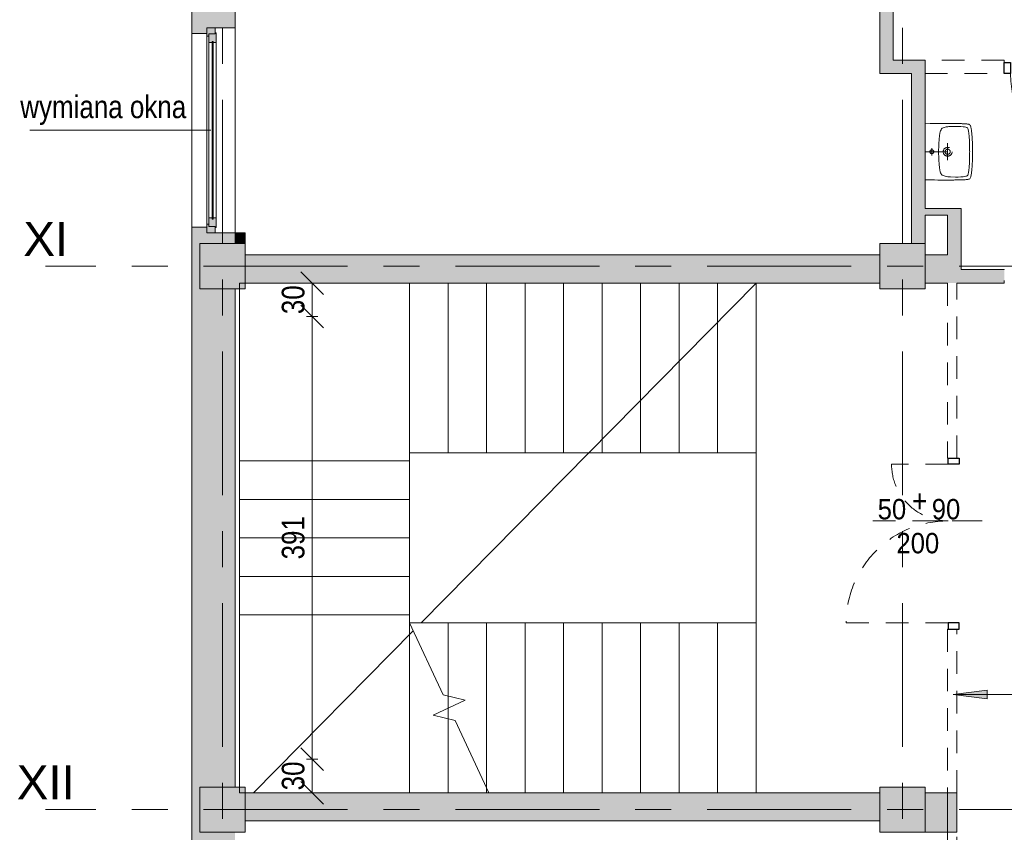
# Model space of a CAD drawing. Header units: centimetres. Extents: x -8590 to 14779, y -8842 to 3760.
# Tile 9 of 28: x 10943 to 11812, y 1348 to 2066. Entities that reach past the tile are written whole.
import ezdxf

# ---------------------------------------------------------------- set-up
doc = ezdxf.new("R2010")
doc.units = ezdxf.units.CM
for name, pattern in [('Dash', [1200, 600, -600]), ('Oś', [222.25, 127, -31.75, 31.75, -31.75]), ('Wyburzenia', [35, 20, -15])]:
    doc.linetypes.add(name, pattern=pattern)
for name, color, linetype, lineweight in [('A-ANNO-DIMS', 211, 'Continuous', 13), ('A-ANNO-DIMS-100', 211, 'Continuous', 13), ('A-ANNO-NOTE', 131, 'Wyburzenia', 9), ('A-AREA', 32, 'Continuous', 13), ('A-DETL-GENF', 92, 'Continuous', 9), ('A-DETL-MEDM', 33, 'Continuous', 9), ('A-DOOR', 31, 'Wyburzenia', 9), ('A-FLOR', 192, 'Continuous', 13), ('A-GLAZ', 151, 'Continuous', 13), ('A-GLAZ-IDEN', 152, 'Continuous', 13), ('A-WALL', 113, 'Continuous', 13), ('A-WALL-PATT', 111, 'Continuous', 13), ('G-ANNO-TEXT', 231, 'Continuous', 13), ('P-SANR-FIXT', 6, 'Wyburzenia', 9), ('S-COLS', 52, 'Continuous', 13), ('S-GRID', 1, 'Continuous', 13), ('S-GRID-IDEN', 1, 'Continuous', 13), ('S-STRS', 31, 'Continuous', 13), ('S-STRS-MBND', 31, 'Continuous', 13)]:
    doc.layers.add(name, color=color, linetype=linetype, lineweight=lineweight)
doc.styles.add('Arial', font='arial.ttf', dxfattribs={"width": 0.9, "height": 18})
doc.styles.add('Arial Narrow', font='ARIALN.TTF', dxfattribs={"height": 20})
doc.styles.add('Arial Narrow_5', font='ARIALN.TTF', dxfattribs={"height": 0.2})
doc.styles.add('Arial Narrow_6', font='ARIALN.TTF', dxfattribs={"height": 20})
doc.styles.add('Arial_2', font='arial.ttf', dxfattribs={"height": 30})
doc.dimstyles.new('Diagonal_1_100__0__wewnętrzne_1', dxfattribs={"dimscale": 30.48, "dimtxt": 20.468619, "dimasz": 0.656168, "dimexe": 0.164042, "dimexo": 0.0625, "dimgap": 0.032808, "dimtad": 1, "dimdec": 0, "dimdsep": 46, "dimtxsty": 'Arial Narrow_6', "dimblk1": 'OBLIQUE', "dimblk2": 'OBLIQUE', "dimsah": 1, "dimcen": 0.09, "dimazin": 0, "dimtfac": 1, "dimtdec": 4, "dimtix": 1, "dimtmove": 0, "dimatfit": 3, "dimfxl": 0.164042, "dimfxlon": 1, "dimtvp": 1, "dimtolj": 1, "dimtzin": 0, "dimarcsym": 2})

# ---------------------------------------------------------------- blocks, each defined once
blk = doc.blocks.new('M_Concrete-Square-Column - 400 x 400mm-1512407-3_piętro I __3_90 m_ - wyburzenia i zamurowania')
at = {"layer": 'S-COLS', "lineweight": 9}
blk.add_hatch(color=253, dxfattribs=at).paths.add_polyline_path([(20, -20), (20, 20), (-20, 20), (-20, -20), (11, -20)], flags=0)
for p, q in [((20, 20), (-20, 20)), ((-20, 20), (-20, -20)), ((20, -20), (20, 20)), ((-20, -20), (20, -20))]:
    blk.add_line(p, q, dxfattribs=at)
blk = doc.blocks.new('DRZWI 2S - Drzwi 90_50-2575138-3_piętro I __3_90 m_ - wyburzenia i zamurowania')
at = {"layer": 'A-DETL-GENF', "color": 20, "linetype": 'Wyburzenia'}
for p, q in [((-55.5, 6.05), (-50, 6.05)), ((-55.5, -3.5), (-55.5, 6.05)), ((-50, 6.05), (-50, -3.5)), ((90, 6.05), (95.5, 6.05)), ((90, -3.5), (90, 6.05)), ((95.5, 6.05), (95.5, -3.5)), ((-50, -3.5), (-55.5, -3.5)), ((95.5, -3.5), (90, -3.5))]:
    blk.add_line(p, q, dxfattribs=at)
at = {"layer": 'A-DETL-MEDM', "color": 1, "linetype": 'Wyburzenia', "lineweight": 25}
for p, q in [((-55.5, -3.5), (-55.5, 6.05)), ((-55.5, 6.05), (-50, 6.05)), ((-50, 6.05), (-50, -3.5)), ((90, 6.05), (90, -3.5)), ((95.5, 6.05), (90, 6.05)), ((95.5, -3.5), (95.5, 6.05)), ((-50, -3.5), (-55.5, -3.5)), ((90, -3.5), (95.5, -3.5))]:
    blk.add_line(p, q, dxfattribs=at)
at = {"layer": 'A-DOOR', "color": 20}
blk.add_line((0, -26.5), (0, 26.5), dxfattribs=at)
at = {"layer": 'A-DOOR', "color": 10, "lineweight": 13}
for p, q in [((-50, -3.5), (-50, -53.5)), ((90, -3.5), (90, -93.5))]:
    blk.add_line(p, q, dxfattribs=at)
for centre, radius, start, end in [((-50, -3.5), 50, 270, 0), ((90, -3.5), 90, 180, 270)]:
    blk.add_arc(centre, radius, start, end, dxfattribs=at)
blk = doc.blocks.new('Umywalka koło Nova Pro - Pro 50-1205816-3_piętro I __3_90 m_ - wyburzenia i zamurowania')
at = {"layer": 'P-SANR-FIXT', "color": 20}
for p, q in [((-12, 43.37), (-11.92, 43.87)), ((-11.92, 43.87), (-11.82, 44.38)), ((-11.82, 44.38), (-11.71, 44.67)), ((-11.6, 44.96), (-11.79, 44.38)), ((-11.71, 44.67), (-11.6, 44.96)), ((-11.6, 44.96), (-11.26, 45.47)), ((-11.26, 45.47), (-11.6, 44.96)), ((-11.26, 45.47), (-10.8, 45.84)), ((-10.8, 45.84), (-11.26, 45.47)), ((-10.8, 45.84), (-10.24, 46.11)), ((-10.24, 46.11), (-10.8, 45.84)), ((-10.24, 46.11), (-9.61, 46.32)), ((-9.61, 46.32), (-10.24, 46.11)), ((-9.61, 46.32), (-8.94, 46.51)), ((-8.94, 46.51), (-9.61, 46.32)), ((-8.94, 46.51), (-8.25, 46.64)), ((-8.25, 46.64), (-8.94, 46.51)), ((-8.7, 43.34), (-8.51, 43.55)), ((-8.51, 43.55), (-8.03, 43.85)), ((-8.25, 46.64), (-7.5, 46.8)), ((-7.5, 46.8), (-8.25, 46.64)), ((-8.03, 43.85), (-7.53, 44.06)), ((-7.53, 44.06), (-6.97, 44.22)), ((-7.5, 46.8), (-6.73, 46.91)), ((-6.73, 46.91), (-7.5, 46.8)), ((-6.97, 44.22), (-5.88, 44.43)), ((-6.73, 46.91), (-5.93, 47.04)), ((-5.93, 47.04), (-6.73, 46.91)), ((-5.93, 47.04), (-5.1, 47.15)), ((-5.1, 47.15), (-5.93, 47.04)), ((-5.88, 44.43), (-3.64, 44.75)), ((-5.1, 47.15), (-4.2, 47.25)), ((-4.2, 47.25), (-5.1, 47.15)), ((-4.2, 47.25), (-3.27, 47.36)), ((-3.27, 47.36), (-4.2, 47.25)), ((-3.64, 44.75), (-1.4, 44.94)), ((-3.27, 47.36), (-2.28, 47.44)), ((-2.28, 47.44), (-3.27, 47.36)), ((-2.28, 47.44), (-1.24, 47.52)), ((-1.24, 47.52), (-2.28, 47.44)), ((-1.4, 44.94), (3.1, 45.18)), ((-1.24, 47.52), (-0.15, 47.63)), ((-0.15, 47.63), (-1.24, 47.52)), ((-0.15, 47.63), (1.05, 47.71)), ((1.05, 47.71), (-0.15, 47.63)), ((1.05, 47.71), (2.3, 47.76)), ((2.3, 47.76), (1.05, 47.71)), ((2.3, 47.76), (3.66, 47.84)), ((3.66, 47.84), (2.3, 47.76)), ((3.1, 45.18), (7.6, 45.31)), ((3.66, 47.84), (5.12, 47.89)), ((5.12, 47.89), (3.66, 47.84)), ((5.12, 47.89), (6.72, 47.95)), ((6.72, 47.95), (5.12, 47.89)), ((6.72, 47.95), (8.45, 47.97)), ((8.45, 47.97), (6.72, 47.95)), ((7.6, 45.31), (9.86, 45.39)), ((8.45, 47.97), (10.4, 48)), ((10.4, 48), (8.45, 47.97)), ((9.86, 45.39), (11.04, 45.42)), ((10.4, 48), (14.63, 48)), ((14.63, 48), (10.4, 48)), ((11.04, 45.42), (11.7, 45.42)), ((11.7, 45.42), (12.5, 45.44)), ((12.5, 45.44), (13.3, 45.42)), ((13.3, 45.42), (13.99, 45.42)), ((13.99, 45.42), (15.14, 45.39)), ((14.63, 48), (16.55, 47.97)), ((16.55, 47.97), (14.63, 48)), ((15.14, 45.39), (17.4, 45.31)), ((16.55, 47.97), (18.31, 47.95)), ((18.31, 47.95), (16.55, 47.97)), ((17.4, 45.31), (21.9, 45.18)), ((18.31, 47.95), (19.88, 47.89)), ((19.88, 47.89), (18.31, 47.95)), ((19.88, 47.89), (21.34, 47.84)), ((21.34, 47.84), (19.88, 47.89)), ((21.34, 47.84), (22.7, 47.76)), ((22.7, 47.76), (21.34, 47.84)), ((21.9, 45.18), (26.4, 44.94)), ((22.7, 47.76), (23.98, 47.71)), ((23.98, 47.71), (22.7, 47.76)), ((23.98, 47.71), (25.15, 47.63)), ((25.15, 47.63), (23.98, 47.71)), ((25.15, 47.63), (26.24, 47.52)), ((26.24, 47.52), (25.15, 47.63)), ((26.24, 47.52), (27.31, 47.44)), ((27.31, 47.44), (26.24, 47.52)), ((26.4, 44.94), (28.64, 44.75)), ((27.31, 47.44), (28.29, 47.36)), ((28.29, 47.36), (27.31, 47.44)), ((28.29, 47.36), (29.23, 47.25)), ((29.23, 47.25), (28.29, 47.36)), ((28.64, 44.75), (30.88, 44.43)), ((29.23, 47.25), (30.1, 47.15)), ((30.1, 47.15), (29.23, 47.25)), ((30.1, 47.15), (30.93, 47.04)), ((30.93, 47.04), (30.1, 47.15)), ((30.88, 44.43), (31.97, 44.22)), ((30.93, 47.04), (31.76, 46.91)), ((31.76, 46.91), (30.93, 47.04)), ((31.76, 46.91), (32.5, 46.8)), ((32.5, 46.8), (31.76, 46.91)), ((31.97, 44.22), (32.53, 44.06)), ((32.5, 46.8), (33.25, 46.64)), ((33.25, 46.64), (32.5, 46.8)), ((32.53, 44.06), (33.06, 43.85)), ((33.06, 43.85), (33.54, 43.55)), ((33.25, 46.64), (33.97, 46.51)), ((33.97, 46.51), (33.25, 46.64)), ((33.54, 43.55), (33.73, 43.34)), ((33.97, 46.51), (34.63, 46.32)), ((34.63, 46.32), (33.97, 46.51)), ((34.63, 46.32), (35.24, 46.11)), ((35.24, 46.11), (34.63, 46.32)), ((35.24, 46.11), (35.8, 45.84)), ((35.8, 45.84), (35.24, 46.11)), ((35.8, 45.84), (36.28, 45.47)), ((36.28, 45.47), (35.8, 45.84)), ((36.28, 45.47), (36.6, 44.96)), ((36.6, 44.96), (36.28, 45.47)), ((36.6, 44.96), (36.82, 44.38)), ((36.82, 44.38), (36.92, 43.87)), ((36.92, 43.87), (37.03, 43.37)), ((-12.4, 33.88), (-12.38, 35.06)), ((-12.38, 35.06), (-12.35, 35.88)), ((-12.35, 36.65), (-12.32, 37.43)), ((-12.35, 35.88), (-12.35, 36.65)), ((-12.32, 37.43), (-12.3, 38.17)), ((-12.3, 38.17), (-12.27, 38.89)), ((-12.27, 38.89), (-12.24, 39.61)), ((-12.24, 39.61), (-12.22, 40.28)), ((-12.22, 40.28), (-12.19, 40.94)), ((-12.19, 40.94), (-12.16, 41.58)), ((-12.16, 41.58), (-12.14, 42.22)), ((-12.14, 42.22), (-12.08, 42.81)), ((-12.08, 42.81), (-12, 43.37)), ((-9.84, 33.06), (-9.79, 35.32)), ((-9.79, 35.32), (-9.71, 37.56)), ((-9.71, 37.56), (-9.53, 39.82)), ((-9.53, 39.82), (-9.39, 40.94)), ((-9.39, 40.94), (-9.21, 42.03)), ((-9.21, 42.03), (-9.05, 42.59)), ((-9.05, 42.59), (-8.86, 43.1)), ((-8.86, 43.1), (-8.7, 43.34)), ((12.5, 6), (12.5, 38)), ((33.73, 43.34), (33.86, 43.1)), ((33.86, 43.1), (34.07, 42.59)), ((34.07, 42.59), (34.21, 42.03)), ((34.21, 42.03), (34.39, 40.94)), ((34.39, 40.94), (34.53, 39.82)), ((34.53, 39.82), (34.71, 37.56)), ((34.71, 37.56), (34.82, 35.32)), ((34.82, 35.32), (34.84, 33.06)), ((37.03, 43.37), (37.08, 42.81)), ((37.08, 42.81), (37.14, 42.22)), ((37.14, 42.22), (37.16, 41.58)), ((37.16, 41.58), (37.19, 40.94)), ((37.19, 40.94), (37.22, 40.28)), ((37.22, 40.28), (37.24, 39.61)), ((37.24, 39.61), (37.27, 38.89)), ((37.27, 38.89), (37.3, 38.17)), ((37.3, 38.17), (37.32, 37.43)), ((37.32, 37.43), (37.35, 36.65)), ((37.35, 36.65), (37.35, 35.88)), ((37.35, 35.88), (37.38, 35.06)), ((37.38, 35.06), (37.4, 33.88)), ((-12.51, 24.3), (-12.48, 26.13)), ((-12.48, 27.81), (-12.46, 29.49)), ((-12.48, 26.13), (-12.48, 27.81)), ((-12.46, 30.5), (-12.43, 31.46)), ((-12.46, 29.49), (-12.46, 30.5)), ((-12.43, 32.39), (-12.4, 33.3)), ((-12.43, 31.46), (-12.43, 32.39)), ((-12.4, 33.3), (-12.4, 33.88)), ((-9.76, 28.56), (-9.84, 33.06)), ((-9.74, 27.87), (-9.76, 28.56)), ((-9.71, 27.55), (-9.74, 27.87)), ((-9.69, 27.15), (-9.71, 27.55)), ((-9.61, 26.27), (-9.69, 27.15)), ((-9.37, 24.54), (-9.61, 26.27)), ((34.63, 26.27), (34.37, 24.54)), ((34.69, 27.15), (34.63, 26.27)), ((34.71, 27.55), (34.69, 27.15)), ((34.74, 27.87), (34.71, 27.55)), ((34.76, 28.56), (34.74, 27.87)), ((34.84, 33.06), (34.76, 28.56)), ((37.4, 33.88), (37.43, 33.3)), ((37.43, 33.3), (37.43, 32.39)), ((37.43, 32.39), (37.46, 31.46)), ((37.46, 31.46), (37.46, 30.5)), ((37.46, 30.5), (37.48, 29.49)), ((37.48, 29.49), (37.48, 27.81)), ((37.48, 27.81), (37.51, 26.13)), ((37.51, 26.13), (37.51, 22.27)), ((-12.48, 22.27), (-12.51, 24.3)), ((-12.48, 19.98), (-12.48, 22.27)), ((-12.45, 17.35), (-12.48, 19.98)), ((-8.91, 22.86), (-9.37, 24.54)), ((-8.62, 22.03), (-8.91, 22.86)), ((-8.19, 21.26), (-8.62, 22.03)), ((-7.93, 20.91), (-8.19, 21.26)), ((-7.61, 20.62), (-7.93, 20.91)), ((-6.89, 20.14), (-7.61, 20.62)), ((-6.09, 19.8), (-6.89, 20.14)), ((-5.24, 19.53), (-6.09, 19.8)), ((-3.53, 19.16), (-5.24, 19.53)), ((-1.83, 18.89), (-3.53, 19.16)), ((1.66, 18.49), (-1.83, 18.89)), ((5.15, 18.2), (1.66, 18.49)), ((20.01, 26), (5.01, 26)), ((8.64, 18.06), (5.15, 18.2)), ((10.37, 18.01), (8.64, 18.06)), ((14.63, 18.01), (10.37, 18.01)), ((16.36, 18.06), (14.63, 18.01)), ((19.88, 18.2), (16.36, 18.06)), ((23.34, 18.49), (19.88, 18.2)), ((26.83, 18.89), (23.34, 18.49)), ((28.56, 19.16), (26.83, 18.89)), ((30.26, 19.53), (28.56, 19.16)), ((31.09, 19.8), (30.26, 19.53)), ((31.89, 20.14), (31.09, 19.8)), ((32.61, 20.62), (31.89, 20.14)), ((32.93, 20.91), (32.61, 20.62)), ((33.19, 21.26), (32.93, 20.91)), ((33.62, 22.03), (33.19, 21.26)), ((33.91, 22.86), (33.62, 22.03)), ((34.37, 24.54), (33.91, 22.86)), ((37.48, 19.98), (37.45, 17.35)), ((37.51, 22.27), (37.48, 19.98)), ((-12.4, 14.28), (-12.45, 17.35)), ((-12.32, 10.58), (-12.4, 14.28)), ((-12.19, 6), (-12.32, 10.58)), ((15.72, 12.02), (9.46, 12.02)), ((37.32, 10.58), (37.19, 6)), ((37.4, 14.28), (37.32, 10.58)), ((37.45, 17.35), (37.4, 14.28))]:
    blk.add_line(p, q, dxfattribs=at)
for centre, radius in [((12.51, 26), 3.92), ((12.51, 26), 2.28), ((12.5, 12.02), 1.72)]:
    blk.add_circle(centre, radius, dxfattribs=at)
blk = doc.blocks.new('DRZWI 1S - Drzwi 90-1815603-3_piętro I __3_90 m_ - wyburzenia i zamurowania')
at = {"layer": 'A-DETL-GENF', "color": 20, "linetype": 'Wyburzenia'}
for p, q in [((-50.5, 3.7), (-45, 3.7)), ((-50.5, -5.85), (-50.5, 3.7)), ((-45, 3.7), (-45, -5.85)), ((45, 3.7), (50.5, 3.7)), ((45, -5.85), (45, 3.7)), ((50.5, 3.7), (50.5, -5.85)), ((-45, -5.85), (-50.5, -5.85)), ((50.5, -5.85), (45, -5.85))]:
    blk.add_line(p, q, dxfattribs=at)
at = {"layer": 'A-DETL-MEDM', "color": 1, "linetype": 'Wyburzenia', "lineweight": 25}
for p, q in [((-50.5, -5.85), (-50.5, 3.7)), ((-50.5, 3.7), (-45, 3.7)), ((-45, 3.7), (-45, -5.85)), ((45, 3.7), (45, -5.85)), ((50.5, 3.7), (45, 3.7)), ((50.5, -5.85), (50.5, 3.7)), ((-45, -5.85), (-50.5, -5.85)), ((45, -5.85), (50.5, -5.85))]:
    blk.add_line(p, q, dxfattribs=at)
at = {"layer": 'A-DOOR', "color": 10, "lineweight": 13}
blk.add_line((45, -5.85), (45, -95.85), dxfattribs=at)
blk.add_arc((45, -5.85), 90, 180, 270, dxfattribs=at)
blk = doc.blocks.new('Okno - automatyczna etykieta - 181x181 _nietypowy podział_-2208597-3_piętro I __3_90 m_ - wyburzenia i zamurowania')
at = {"layer": 'A-GLAZ', "lineweight": 9}
h = blk.add_hatch(color=253, dxfattribs=at)
h.paths.add_polyline_path([(-90.5, -1.5), (-85, -1.5), (-85, 4), (-83, 4), (-83, 6), (-90.5, 6), (-90.5, 0.78)], flags=0)
h.paths.add_polyline_path([(83, 6), (83, 4), (85, 4), (85, -1.5), (90.5, -1.5), (90.5, 6), (85, 6)], flags=0)
h = blk.add_hatch(color=253, dxfattribs=at)
h.paths.add_polyline_path([(-86, -1.77), (-86, -2.5), (-77.5, -2.5), (-77.5, 0.25), (-78.5, 0.25), (-78.5, 1.25), (-77.5, 1.25), (-77.5, 4), (-85, 4), (-85, -1.5), (-86, -1.5)], flags=0)
h.paths.add_polyline_path([(77.5, 0.25), (77.5, -2.5), (86, -2.5), (86, -1.5), (85, -1.5), (85, 4), (77.5, 4), (77.5, 1.25), (78.5, 1.25), (78.5, 0.25)], flags=0)
blk.add_hatch(color=253, dxfattribs=at).paths.add_polyline_path([(-78.5, 1.25), (-78.5, 0.25), (78.5, 0.25), (78.5, 1.25), (-52.06, 1.25)], flags=0)
for p, q in [((-83, 6), (-90.5, 6)), ((-90.5, 6), (-90.5, -1.5)), ((-90.5, 6), (90.5, 6)), ((-77.5, 4), (-85, 4)), ((-85, 4), (-85, -1.5)), ((-85, -1.5), (-85, 4)), ((-85, 4), (-83, 4)), ((-83, 4), (-83, 6)), ((83, 6), (-83, 6)), ((78.5, 1.25), (-78.5, 1.25)), ((-78.5, 1.25), (-78.5, 0.25)), ((-78.5, 0.25), (-78.5, 1.25)), ((-78.5, 1.25), (-77.5, 1.25)), ((-78.5, 0.25), (78.5, 0.25)), ((-77.5, 0.25), (-78.5, 0.25)), ((-77.5, 1.25), (-77.5, 4)), ((77.5, 4), (-77.5, 4)), ((-77.5, -2.5), (-77.5, 0.25)), ((85, 4), (77.5, 4)), ((77.5, 4), (77.5, 1.25)), ((77.5, 1.25), (78.5, 1.25)), ((77.5, 0.25), (77.5, -2.5)), ((78.5, 0.25), (77.5, 0.25)), ((78.5, 0.25), (78.5, 1.25)), ((78.5, 1.25), (78.5, 0.25)), ((90.5, 6), (83, 6)), ((83, 6), (83, 4)), ((83, 4), (85, 4)), ((85, -1.5), (85, 4)), ((85, 4), (85, -1.5)), ((90.5, -1.5), (90.5, 6)), ((-90.5, -1.5), (-85, -1.5)), ((-85, -1.5), (-86, -1.5)), ((-86, -1.5), (-86, -2.5)), ((-86, -2.5), (-77.5, -2.5)), ((77.5, -2.5), (-77.5, -2.5)), ((77.5, -2.5), (86, -2.5)), ((86, -1.5), (85, -1.5)), ((85, -1.5), (90.5, -1.5)), ((86, -2.5), (86, -1.5))]:
    blk.add_line(p, q, dxfattribs=at)
blk = doc.blocks.new('etykieta wymiana okna - etykieta okno 1S z hp dół-2316400-3_piętro I __3_90 m_ - wyburzenia i zamurowania')
at = {"layer": 'A-GLAZ-IDEN'}
blk.add_line((0, 1.6477), (0, 0.0485), dxfattribs=at)
at = {"layer": 'A-GLAZ-IDEN', "insert": (-0.3068, 1.4291), "char_height": 0.2, "width": 1.409, "attachment_point": 3, "rotation": 90, "line_spacing_factor": 0.949189, "style": 'Arial Narrow_5'}
blk.add_mtext('\\pxqr,t6.35,12.7,19.05,25.4,31.75,38.1,44.45,50.8,57.15,63.5,69.85,76.2,82.55,88.9,95.25,101.6,107.95,114.3,120.65,127,133.35,139.7,146.05,152.4,158.75,165.1,171.45,177.8,184.15,190.5,196.85,203.2;{wymiana okna}', dxfattribs=at)
blk = doc.blocks.new('DIMBLOCK24-3_piętro I __3_90 m_ - wyburzenia i zamurowania')
at = {"layer": 'A-ANNO-DIMS-100'}
for p, q in [((11201.05, 1412.83), (11191.05, 1422.83)), ((11196.05, 1412.83), (11206.05, 1412.83)), ((11201.05, 1412.83), (11196.05, 1412.83)), ((11201.05, 1383.33), (11201.05, 1412.83)), ((11201.05, 1412.83), (11211.05, 1402.83)), ((11201.05, 1383.33), (11191.05, 1393.33)), ((11196.05, 1383.33), (11206.05, 1383.33)), ((11201.05, 1383.33), (11196.05, 1383.33)), ((11201.05, 1383.33), (11211.05, 1373.33))]:
    blk.add_line(p, q, dxfattribs=at)
at = {"layer": 'A-ANNO-DIMS-100', "color": 0, "insert": (11174.21, 1385.4), "char_height": 20, "width": 30.4105, "attachment_point": 1, "rotation": 90, "line_spacing_factor": 0.974696, "style": 'Arial Narrow_6'}
blk.add_mtext('30', dxfattribs=at)
blk = doc.blocks.new('_Oblique')
at = {"color": 0, "linetype": 'ByBlock', "lineweight": -2}
blk.add_line((-0.5, -0.5), (0.5, 0.5), dxfattribs=at)
blk = doc.blocks.new('DIMBLOCK25-3_piętro I __3_90 m_ - wyburzenia i zamurowania')
at = {"layer": 'A-ANNO-DIMS-100'}
for p, q in [((11201.05, 1803.83), (11191.05, 1813.83)), ((11196.05, 1803.83), (11206.05, 1803.83)), ((11201.05, 1803.83), (11196.05, 1803.83)), ((11201.05, 1412.83), (11201.05, 1803.83)), ((11201.05, 1803.83), (11211.05, 1793.83)), ((11201.05, 1412.83), (11191.05, 1422.83)), ((11196.05, 1412.83), (11206.05, 1412.83)), ((11201.05, 1412.83), (11196.05, 1412.83)), ((11201.05, 1412.83), (11211.05, 1402.83))]:
    blk.add_line(p, q, dxfattribs=at)
at = {"layer": 'A-ANNO-DIMS-100', "color": 0, "insert": (11174.21, 1589.32), "char_height": 20, "width": 45.6158, "attachment_point": 1, "rotation": 90, "line_spacing_factor": 0.974696, "style": 'Arial Narrow_6'}
blk.add_mtext('391', dxfattribs=at)
blk = doc.blocks.new('DIMBLOCK26-3_piętro I __3_90 m_ - wyburzenia i zamurowania')
at = {"layer": 'A-ANNO-DIMS-100'}
for p, q in [((11201.05, 1833.33), (11191.05, 1843.33)), ((11196.05, 1833.33), (11206.05, 1833.33)), ((11201.05, 1833.33), (11196.05, 1833.33)), ((11201.05, 1803.83), (11201.05, 1833.33)), ((11201.05, 1833.33), (11211.05, 1823.33)), ((11201.05, 1803.83), (11191.05, 1813.83)), ((11196.05, 1803.83), (11206.05, 1803.83)), ((11201.05, 1803.83), (11196.05, 1803.83)), ((11201.05, 1803.83), (11211.05, 1793.83))]:
    blk.add_line(p, q, dxfattribs=at)
at = {"layer": 'A-ANNO-DIMS-100', "color": 0, "insert": (11174.21, 1805.9), "char_height": 20, "width": 30.4105, "attachment_point": 1, "rotation": 90, "line_spacing_factor": 0.974696, "style": 'Arial Narrow_6'}
blk.add_mtext('30', dxfattribs=at)

msp = doc.modelspace()

# ---------------------------------------------------------------- hatches: boundary and pattern name
at = {"layer": 'A-WALL-PATT'}
h = msp.add_hatch(color=9, dxfattribs=at)
h.paths.add_polyline_path([(11701.94, 2018.33), (11713.94, 2018.33), (11713.94, 2308.33), (11701.94, 2308.33), (11701.94, 2157.8)], flags=0)
h.paths.add_polyline_path([(11713.94, 2348.33), (11713.94, 2603.33), (11701.94, 2603.33), (11701.94, 2348.33), (11708.63, 2348.33)], flags=0)
h = msp.add_hatch(color=9, dxfattribs=at)
h.paths.add_polyline_path([(11094.94, 1833.33), (11101.94, 1833.33), (11101.94, 1868.33), (11132.94, 1868.33), (11132.94, 1877.83), (11107.94, 1877.83), (11107.94, 1882.83), (11094.94, 1882.83), (11094.94, 1877.83)], flags=0)
h.paths.add_polyline_path([(11094.94, 2053.83), (11107.94, 2053.83), (11107.94, 2058.83), (11132.94, 2058.83), (11132.94, 2117.83), (11107.94, 2117.83), (11107.94, 2122.83), (11094.94, 2122.83), (11094.94, 2058.83)], flags=0)
h.paths.add_polyline_path([(11104.77, 2293.83), (11107.94, 2293.83), (11107.94, 2298.83), (11132.94, 2298.83), (11132.94, 2308.33), (11101.94, 2308.33), (11101.94, 2338.33), (11094.94, 2338.33), (11094.94, 2293.83), (11101.94, 2293.83)], flags=0)
for points in [[(11729.94, 2018.33), (11741.94, 2018.33), (11741.94, 2030.33), (11713.94, 2030.33), (11713.94, 2018.33)], [(11733.36, 1868.33), (11741.94, 1868.33), (11741.94, 2018.33), (11729.94, 2018.33), (11729.94, 1868.33), (11732.86, 1868.33)], [(11741.94, 1893.33), (11761.94, 1893.33), (11761.94, 1899.33), (11741.94, 1899.33)], [(11761.94, 1845.33), (11773.94, 1845.33), (11773.94, 1899.33), (11761.94, 1899.33), (11761.94, 1858.33)], [(11141.94, 1868.33), (11141.94, 1877.83), (11132.94, 1877.83), (11132.94, 1868.33), (11136.94, 1868.33)], [(11101.94, 1383.33), (11101.94, 1388.33), (11132.94, 1388.33), (11132.94, 1828.33), (11101.94, 1828.33), (11101.94, 1833.33), (11094.94, 1833.33), (11094.94, 1383.33)], [(11769.94, 1348.33), (11769.94, 1383.33), (11761.94, 1383.33), (11761.94, 1348.33), (11769.44, 1348.33)], [(11761.94, 1348.33), (11761.94, 1358.33), (11741.94, 1358.33), (11741.94, 1348.33)]]:
    msp.add_hatch(color=9, dxfattribs=at).paths.add_polyline_path(points, flags=0)
h = msp.add_hatch(color=9, dxfattribs=at)
h.paths.add_polyline_path([(11141.94, 1833.33), (11701.94, 1833.33), (11701.94, 1858.33), (11141.94, 1858.33), (11141.94, 1833.54)], flags=0)
h.paths.add_polyline_path([(11761.94, 1833.33), (11761.94, 1858.33), (11741.94, 1858.33), (11741.94, 1833.33)], flags=0)
h = msp.add_hatch(color=9, dxfattribs=at)
h.paths.add_polyline_path([(11919.94, 1833.33), (11937.94, 1833.33), (11937.94, 1845.33), (11912.94, 1845.33), (11912.94, 1833.33)], flags=0)
h.paths.add_polyline_path([(12864.94, 1833.33), (12864.94, 1845.33), (12832.94, 1845.33), (12832.94, 1833.33)], flags=0)
h.paths.add_polyline_path([(11761.94, 1833.33), (11811.94, 1833.33), (11811.94, 1845.33), (11761.94, 1845.33)], flags=0)
h.paths.add_polyline_path([(12681.94, 1833.33), (12681.94, 1845.33), (12644.94, 1845.33), (12644.94, 1833.33), (12669.94, 1833.33)], flags=0)
h.paths.add_polyline_path([(12249.94, 1833.33), (12301.94, 1833.33), (12301.94, 1845.33), (12225.94, 1845.33), (12225.94, 1833.33), (12241.79, 1833.33)], flags=0)
h.paths.add_polyline_path([(12033.94, 1833.33), (12124.94, 1833.33), (12124.94, 1845.33), (12033.94, 1845.33)], flags=0)
h.paths.add_polyline_path([(12519.94, 1833.33), (12543.94, 1833.33), (12543.94, 1845.33), (12434.94, 1845.33), (12434.94, 1833.33), (12507.94, 1833.33)], flags=0)
h.paths.add_polyline_path([(12353.94, 1833.33), (12353.94, 1845.33), (12341.94, 1845.33), (12341.94, 1833.33)], flags=0)
h = msp.add_hatch(color=9, dxfattribs=at)
h.paths.add_polyline_path([(11132.94, 381.33), (11132.94, 388.33), (11101.94, 388.33), (11101.94, 428.33), (11132.94, 428.33), (11132.94, 437.83), (11107.94, 437.83), (11107.94, 442.83), (11094.94, 442.83), (11094.94, 381.33), (11101.94, 381.33)], flags=0)
h.paths.add_polyline_path([(11107.94, 613.83), (11107.94, 618.83), (11132.94, 618.83), (11132.94, 677.83), (11107.94, 677.83), (11107.94, 682.83), (11094.94, 682.83), (11094.94, 613.83)], flags=0)
h.paths.add_polyline_path([(11094.94, 853.83), (11107.94, 853.83), (11107.94, 858.83), (11132.94, 858.83), (11132.94, 868.33), (11101.94, 868.33), (11101.94, 908.33), (11132.94, 908.33), (11132.94, 917.83), (11107.94, 917.83), (11107.94, 922.83), (11094.94, 922.83), (11094.94, 858.83)], flags=0)
h.paths.add_polyline_path([(11094.94, 1093.83), (11107.94, 1093.83), (11107.94, 1098.83), (11132.94, 1098.83), (11132.94, 1157.83), (11107.94, 1157.83), (11107.94, 1162.83), (11094.94, 1162.83), (11094.94, 1098.83)], flags=0)
h.paths.add_polyline_path([(11105.13, 1333.83), (11107.94, 1333.83), (11107.94, 1338.83), (11132.94, 1338.83), (11132.94, 1348.33), (11101.94, 1348.33), (11101.94, 1383.33), (11094.94, 1383.33), (11094.94, 1333.83)], flags=0)
h = msp.add_hatch(color=9, dxfattribs=at)
h.paths.add_polyline_path([(11616.49, 1358.33), (11701.94, 1358.33), (11701.94, 1383.33), (11141.94, 1383.33), (11141.94, 1358.33), (11581.02, 1358.33)], flags=0)
h.paths.add_polyline_path([(11741.94, 1358.33), (11761.94, 1358.33), (11761.94, 1383.33), (11741.94, 1383.33)], flags=0)
at = {"layer": 'G-ANNO-TEXT'}
msp.add_hatch(color=130, dxfattribs=at).paths.add_polyline_path([(11766.8, 1470.01), (11796.8, 1466.06), (11796.8, 1473.96)], flags=0)

# ---------------------------------------------------------------- linework, layer by layer
at = {"layer": 'A-ANNO-NOTE', "color": 240, "lineweight": 13}
msp.add_line((11785.94, 1623.33), (11685.94, 1623.33), dxfattribs=at)
at = {"layer": 'A-AREA', "lineweight": 9}
for p, q in [((11297.15, 1533.33), (11592.94, 1833.33)), ((11149.26, 1383.33), (11290.22, 1526.29))]:
    msp.add_line(p, q, dxfattribs=at)
at = {"layer": 'A-FLOR', "lineweight": 9}
msp.add_line((11592.94, 1833.33), (11592.94, 1533.33), dxfattribs=at)
at = {"layer": 'A-WALL', "lineweight": 9}
for p, q in [((11094.94, 381.33), (11094.94, 2338.33)), ((11132.94, 2308.33), (11132.94, 1868.33)), ((11701.94, 2308.33), (11701.94, 2018.33)), ((11713.94, 2030.33), (11713.94, 2192.33)), ((11094.94, 2053.83), (11107.94, 2053.83)), ((11115.44, 2058.83), (11132.94, 2058.83)), ((11741.94, 2030.33), (11713.94, 2030.33)), ((11741.94, 1899.33), (11741.94, 2030.33)), ((11701.94, 2018.33), (11729.94, 2018.33)), ((11729.94, 2018.33), (11729.94, 1868.33)), ((11773.94, 1899.33), (11741.94, 1899.33)), ((11773.94, 1845.33), (11773.94, 1899.33)), ((11741.94, 1868.33), (11741.94, 1893.33)), ((11741.94, 1893.33), (11761.94, 1893.33)), ((11761.94, 1893.33), (11761.94, 1858.33)), ((11107.94, 1882.83), (11094.94, 1882.83)), ((11141.94, 1877.83), (11115.44, 1877.83)), ((11141.94, 1868.33), (11141.94, 1877.83)), ((11701.94, 1858.33), (11141.94, 1858.33)), ((11761.94, 1858.33), (11741.94, 1858.33)), ((11811.94, 1845.33), (11773.94, 1845.33)), ((11811.94, 1845.18), (11811.94, 1845.33)), ((11811.94, 1833.33), (11811.94, 1835.63)), ((11132.94, 1388.33), (11132.94, 1828.33)), ((11141.94, 1833.33), (11701.94, 1833.33)), ((11741.94, 1833.33), (11761.94, 1833.33)), ((11769.94, 1833.33), (11811.94, 1833.33)), ((11701.94, 1383.33), (11141.94, 1383.33)), ((11769.94, 1383.33), (11741.94, 1383.33)), ((11761.94, 1348.33), (11761.94, 1383.33)), ((11769.94, 1348.33), (11769.94, 1383.33)), ((11141.94, 1358.33), (11701.94, 1358.33)), ((11741.94, 1348.33), (11769.94, 1348.33))]:
    msp.add_line(p, q, dxfattribs=at)
at = {"layer": 'A-WALL', "color": 10, "linetype": 'Wyburzenia'}
for p, q in [((11811.94, 2030.33), (11741.94, 2030.33)), ((11741.94, 2030.33), (11741.94, 2018.33)), ((11811.94, 2028.03), (11811.94, 2030.33)), ((11741.94, 2018.33), (11811.94, 2018.33)), ((11811.94, 2018.33), (11811.94, 2018.48)), ((11761.94, 1833.33), (11761.94, 1678.83)), ((11769.94, 1678.83), (11769.94, 1833.33)), ((11761.94, 1678.83), (11762.44, 1678.83)), ((11762.44, 1527.83), (11761.94, 1527.83)), ((11761.94, 1527.83), (11761.94, 1383.33)), ((11769.94, 1383.33), (11769.94, 1527.83)), ((11761.94, 1383.33), (11769.94, 1383.33)), ((11769.94, 1348.33), (11761.94, 1348.33)), ((11761.94, 1348.33), (11761.94, 1115.33)), ((11769.94, 1289.33), (11769.94, 1348.33))]:
    msp.add_line(p, q, dxfattribs=at)
at = {"layer": 'G-ANNO-TEXT', "color": 130}
for p, q in [((11796.8, 1473.96), (11766.8, 1470.01)), ((11766.8, 1470.01), (11796.8, 1466.06)), ((11766.8, 1470.01), (11850.47, 1470.01)), ((11796.8, 1466.06), (11796.8, 1473.96))]:
    msp.add_line(p, q, dxfattribs=at)
at = {"layer": 'S-GRID', "linetype": 'Oś'}
for p, q in [((11121.94, 2884.27), (11121.94, 27.13)), ((11721.94, 2884.27), (11721.94, 27.13)), ((13677.02, 1848.33), (10965.8, 1848.33)), ((13677.02, 1368.33), (10965.8, 1368.33))]:
    msp.add_line(p, q, dxfattribs=at)
at = {"layer": 'S-STRS', "lineweight": 9}
for p, q in [((11136.94, 1828.33), (11136.94, 1676.33)), ((11286.94, 1833.33), (11286.94, 1683.33)), ((11286.94, 1833.33), (11286.94, 1683.33)), ((11320.94, 1833.33), (11320.94, 1683.33)), ((11320.94, 1833.33), (11320.94, 1683.33)), ((11354.94, 1833.33), (11354.94, 1683.33)), ((11354.94, 1833.33), (11354.94, 1683.33)), ((11388.94, 1833.33), (11388.94, 1683.33)), ((11388.94, 1833.33), (11388.94, 1683.33)), ((11422.94, 1833.33), (11422.94, 1683.33)), ((11422.94, 1833.33), (11422.94, 1683.33)), ((11456.94, 1833.33), (11456.94, 1683.33)), ((11456.94, 1833.33), (11456.94, 1683.33)), ((11490.94, 1833.33), (11490.94, 1683.33)), ((11490.94, 1833.33), (11490.94, 1683.33)), ((11524.94, 1833.33), (11524.94, 1683.33)), ((11524.94, 1833.33), (11524.94, 1683.33)), ((11558.94, 1833.33), (11558.94, 1683.33)), ((11558.94, 1833.33), (11558.94, 1683.33)), ((11592.94, 1833.33), (11592.94, 1683.33)), ((11286.94, 1676.33), (11286.94, 1683.33)), ((11286.94, 1683.33), (11320.94, 1683.33)), ((11320.94, 1683.33), (11354.94, 1683.33)), ((11354.94, 1683.33), (11388.94, 1683.33)), ((11388.94, 1683.33), (11422.94, 1683.33)), ((11422.94, 1683.33), (11456.94, 1683.33)), ((11456.94, 1683.33), (11490.94, 1683.33)), ((11490.94, 1683.33), (11524.94, 1683.33)), ((11524.94, 1683.33), (11558.94, 1683.33)), ((11558.94, 1683.33), (11592.94, 1683.33)), ((11136.94, 1676.33), (11286.94, 1676.33)), ((11136.94, 1642.33), (11136.94, 1676.33)), ((11136.94, 1676.33), (11286.94, 1676.33)), ((11286.94, 1642.33), (11286.94, 1676.33)), ((11136.94, 1608.33), (11136.94, 1642.33)), ((11136.94, 1642.33), (11286.94, 1642.33)), ((11136.94, 1642.33), (11286.94, 1642.33)), ((11286.94, 1608.33), (11286.94, 1642.33)), ((11136.94, 1574.33), (11136.94, 1608.33)), ((11136.94, 1608.33), (11286.94, 1608.33)), ((11136.94, 1608.33), (11286.94, 1608.33)), ((11286.94, 1574.33), (11286.94, 1608.33)), ((11136.94, 1540.33), (11136.94, 1574.33)), ((11136.94, 1574.33), (11286.94, 1574.33)), ((11136.94, 1574.33), (11286.94, 1574.33)), ((11286.94, 1540.33), (11286.94, 1574.33)), ((11136.94, 1540.33), (11286.94, 1540.33)), ((11136.94, 1540.33), (11286.94, 1540.33)), ((11320.94, 1533.33), (11286.94, 1533.33)), ((11354.94, 1533.33), (11320.94, 1533.33)), ((11320.94, 1468.61), (11320.94, 1533.33)), ((11320.94, 1468.61), (11320.94, 1533.33)), ((11388.94, 1533.33), (11354.94, 1533.33)), ((11354.94, 1387.5), (11354.94, 1533.33)), ((11354.94, 1387.5), (11354.94, 1533.33)), ((11422.94, 1533.33), (11388.94, 1533.33)), ((11388.94, 1383.33), (11388.94, 1533.33)), ((11388.94, 1383.33), (11388.94, 1533.33)), ((11456.94, 1533.33), (11422.94, 1533.33)), ((11422.94, 1383.33), (11422.94, 1533.33)), ((11422.94, 1383.33), (11422.94, 1533.33)), ((11490.94, 1533.33), (11456.94, 1533.33)), ((11456.94, 1383.33), (11456.94, 1533.33)), ((11456.94, 1383.33), (11456.94, 1533.33)), ((11524.94, 1533.33), (11490.94, 1533.33)), ((11490.94, 1383.33), (11490.94, 1533.33)), ((11490.94, 1383.33), (11490.94, 1533.33)), ((11558.94, 1533.33), (11524.94, 1533.33)), ((11524.94, 1383.33), (11524.94, 1533.33)), ((11524.94, 1383.33), (11524.94, 1533.33)), ((11592.94, 1533.33), (11558.94, 1533.33)), ((11558.94, 1383.33), (11558.94, 1533.33)), ((11558.94, 1383.33), (11558.94, 1533.33)), ((11592.94, 1383.33), (11592.94, 1533.33)), ((11592.94, 1383.33), (11592.94, 1533.33)), ((11320.94, 1448.52), (11320.94, 1457.87)), ((11320.94, 1448.52), (11320.94, 1457.87))]:
    msp.add_line(p, q, dxfattribs=at)
at = {"layer": 'S-STRS-MBND', "linetype": 'Dash', "lineweight": 9}
for p, q in [((11136.94, 1833.33), (11136.94, 1676.33)), ((11286.94, 1833.33), (11136.94, 1833.33)), ((11286.94, 1833.33), (11286.94, 1683.33)), ((11286.94, 1833.33), (11592.94, 1833.33)), ((11286.94, 1833.33), (11286.94, 1683.33)), ((11320.94, 1833.33), (11320.94, 1683.33)), ((11320.94, 1833.33), (11320.94, 1683.33)), ((11354.94, 1833.33), (11354.94, 1683.33)), ((11354.94, 1833.33), (11354.94, 1683.33)), ((11388.94, 1833.33), (11388.94, 1683.33)), ((11388.94, 1833.33), (11388.94, 1683.33)), ((11422.94, 1833.33), (11422.94, 1683.33)), ((11422.94, 1833.33), (11422.94, 1683.33)), ((11456.94, 1833.33), (11456.94, 1683.33)), ((11456.94, 1833.33), (11456.94, 1683.33)), ((11490.94, 1833.33), (11490.94, 1683.33)), ((11490.94, 1833.33), (11490.94, 1683.33)), ((11524.94, 1833.33), (11524.94, 1683.33)), ((11524.94, 1833.33), (11524.94, 1683.33)), ((11558.94, 1833.33), (11558.94, 1683.33)), ((11558.94, 1833.33), (11558.94, 1683.33)), ((11592.94, 1833.33), (11592.94, 1683.33)), ((11286.94, 1676.33), (11286.94, 1683.33)), ((11286.94, 1683.33), (11592.94, 1683.33)), ((11136.94, 1676.33), (11286.94, 1676.33)), ((11136.94, 1540.33), (11136.94, 1676.33)), ((11136.94, 1676.33), (11286.94, 1676.33)), ((11286.94, 1540.33), (11286.94, 1676.33)), ((11136.94, 1642.33), (11286.94, 1642.33)), ((11136.94, 1642.33), (11286.94, 1642.33)), ((11136.94, 1608.33), (11286.94, 1608.33)), ((11136.94, 1608.33), (11286.94, 1608.33)), ((11136.94, 1574.33), (11286.94, 1574.33)), ((11136.94, 1574.33), (11286.94, 1574.33)), ((11136.94, 1540.33), (11136.94, 1383.33)), ((11136.94, 1540.33), (11286.94, 1540.33)), ((11136.94, 1540.33), (11286.94, 1540.33)), ((11286.94, 1533.33), (11286.94, 1540.33)), ((11286.94, 1383.33), (11286.94, 1533.33)), ((11286.94, 1383.33), (11286.94, 1533.33)), ((11320.94, 1457.87), (11320.94, 1468.61)), ((11320.94, 1457.87), (11320.94, 1468.61)), ((11320.94, 1383.33), (11320.94, 1448.52)), ((11320.94, 1383.33), (11320.94, 1448.52)), ((11136.94, 1383.33), (11286.94, 1383.33)), ((11317.84, 1383.33), (11286.94, 1383.33)), ((11354.94, 1383.33), (11354.94, 1387.5)), ((11354.94, 1383.33), (11354.94, 1387.5))]:
    msp.add_line(p, q, dxfattribs=at)
at = {"layer": 'S-STRS-MBND', "lineweight": 9}
for p, q in [((11286.94, 1533.33), (11316.63, 1469.65)), ((11316.63, 1469.65), (11336.07, 1464.93)), ((11336.07, 1464.93), (11307.75, 1451.72)), ((11307.75, 1451.72), (11327.19, 1447)), ((11327.19, 1447), (11356.88, 1383.33))]:
    msp.add_line(p, q, dxfattribs=at)

# ---------------------------------------------------------------- block references
at = {"layer": 'A-DOOR', "color": 10, "lineweight": 13}
msp.add_blockref('DRZWI 1S - Drzwi 90-1815603-3_piętro I __3_90 m_ - wyburzenia i zamurowania', (11862.44, 2024.33), dxfattribs=at)
at = {"layer": 'A-DOOR', "color": 10, "lineweight": 13, "rotation": 270.0000000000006}
msp.add_blockref('DRZWI 2S - Drzwi 90_50-2575138-3_piętro I __3_90 m_ - wyburzenia i zamurowania', (11765.94, 1623.33), dxfattribs=at)
at = {"layer": 'A-GLAZ', "lineweight": 9, "rotation": 90.00000000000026}
msp.add_blockref('Okno - automatyczna etykieta - 181x181 _nietypowy podział_-2208597-3_piętro I __3_90 m_ - wyburzenia i zamurowania', (11113.94, 1968.33), dxfattribs=at)
at = {"layer": 'A-GLAZ-IDEN', "xscale": 99.99999999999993, "yscale": 99.99999999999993, "zscale": 99.99999999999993, "rotation": 270.0000000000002}
msp.add_blockref('etykieta wymiana okna - etykieta okno 1S z hp dół-2316400-3_piętro I __3_90 m_ - wyburzenia i zamurowania', (10946.95, 1968.33), dxfattribs=at)
at = {"layer": 'P-SANR-FIXT', "color": 20, "rotation": 270.0000000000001}
msp.add_blockref('Umywalka koło Nova Pro - Pro 50-1205816-3_piętro I __3_90 m_ - wyburzenia i zamurowania', (11735.94, 1961.83), dxfattribs=at)
at = {"layer": 'S-COLS', "lineweight": 9}
for p in [(11121.94, 1848.33), (11721.94, 1848.33), (11121.94, 1368.33), (11721.94, 1368.33)]:
    msp.add_blockref('M_Concrete-Square-Column - 400 x 400mm-1512407-3_piętro I __3_90 m_ - wyburzenia i zamurowania', p, dxfattribs=at)

# ---------------------------------------------------------------- texts
at = {"layer": 'A-ANNO-NOTE', "color": 1, "lineweight": 211, "char_height": 18, "attachment_point": 5, "line_spacing_factor": 0.936439, "style": 'Arial'}
for s, insert, width in [('\\pxqc,t6.35,12.7,19.05,25.4,31.75,38.1,44.45,50.8,57.15,63.5,69.85,76.2,82.55,88.9,95.25,101.6,107.95,114.3,120.65,127,133.35,139.7,146.05,152.4,158.75,165.1,171.45,177.8,184.15,190.5,196.85,203.2;{50}', (11712.76, 1633.56), 25.65), ('\\pxqc,t6.35,12.7,19.05,25.4,31.75,38.1,44.45,50.8,57.15,63.5,69.85,76.2,82.55,88.9,95.25,101.6,107.95,114.3,120.65,127,133.35,139.7,146.05,152.4,158.75,165.1,171.45,177.8,184.15,190.5,196.85,203.2;{90}', (11760.51, 1633.56), 25.65), ('\\pxqc,t6.35,12.7,19.05,25.4,31.75,38.1,44.45,50.8,57.15,63.5,69.85,76.2,82.55,88.9,95.25,101.6,107.95,114.3,120.65,127,133.35,139.7,146.05,152.4,158.75,165.1,171.45,177.8,184.15,190.5,196.85,203.2;{200}', (11735.61, 1603.56), 38.07)]:
    msp.add_mtext(s, dxfattribs=dict(at, insert=insert, width=width))
at = {"layer": 'A-ANNO-NOTE', "color": 1, "lineweight": 13, "insert": (11729.13, 1650.98), "char_height": 20, "width": 14.746, "attachment_point": 1, "line_spacing_factor": 0.949189, "style": 'Arial Narrow'}
msp.add_mtext('\\pxqr,t6.35,12.7,19.05,25.4,31.75,38.1,44.45,50.8,57.15,63.5,69.85,76.2,82.55,88.9,95.25,101.6,107.95,114.3,120.65,127,133.35,139.7,146.05,152.4,158.75,165.1,171.45,177.8,184.15,190.5,196.85,203.2;{+}', dxfattribs=at)
at = {"layer": 'S-GRID-IDEN', "char_height": 30, "attachment_point": 5, "line_spacing_factor": 0.936439, "style": 'Arial_2'}
for s, insert, width in [('\\pxqc,t4.23333,8.46667,12.7,16.93333,21.16667,25.4,29.63333,33.86667,38.1,42.33333,46.56667,50.8,55.03333,59.26667,63.5,67.73333,71.96667,76.2,80.43333,84.66667,88.9,93.13333,97.36667,101.6,105.83333,110.06667,114.3,118.53333,122.76667,127,131.23333,135.46667;{XI}', (10965.92, 1872.39), 39.7), ('\\pxqc,t4.23333,8.46667,12.7,16.93333,21.16667,25.4,29.63333,33.86667,38.1,42.33333,46.56667,50.8,55.03333,59.26667,63.5,67.73333,71.96667,76.2,80.43333,84.66667,88.9,93.13333,97.36667,101.6,105.83333,110.06667,114.3,118.53333,122.76667,127,131.23333,135.46667;{XII}', (10965.92, 1392.39), 51.6)]:
    msp.add_mtext(s, dxfattribs=dict(at, insert=insert, width=width))

# ---------------------------------------------------------------- dimensions: what is measured, and where the dimension line sits
at = {"layer": 'A-ANNO-DIMS'}
for base, p1, p2, override, picture, middle in [((11201.05376461, 1833.32555458), (11196.05376461, 1803.82555458), (11196.05376461, 1833.32555458), {"dimpost": '<>', "dimfxl": 29.5}, 'DIMBLOCK26-3_piętro I __3_90 m_ - wyburzenia i zamurowania', (11189.8423048, 1818.57555458)), ((11201.05, 1803.83), (11196.05, 1412.83), (11196.05, 1803.83), {"dimpost": '<>', "dimfxl": 391}, 'DIMBLOCK25-3_piętro I __3_90 m_ - wyburzenia i zamurowania', (11189.84, 1608.33)), ((11201.05376461, 1412.82555458), (11196.05376461, 1383.32555458), (11196.05376461, 1412.82555458), {"dimpost": '<>', "dimfxl": 29.5}, 'DIMBLOCK24-3_piętro I __3_90 m_ - wyburzenia i zamurowania', (11189.8423048, 1398.07555458))]:
    dim = msp.add_linear_dim(base=base, p1=p1, p2=p2, angle=90, dimstyle='Diagonal_1_100__0__wewnętrzne_1', override=override, dxfattribs=at)
    dim.commit()
    dim.dimension.update_dxf_attribs({"geometry": picture, "text_midpoint": middle})

doc.saveas('drawing.dxf')
